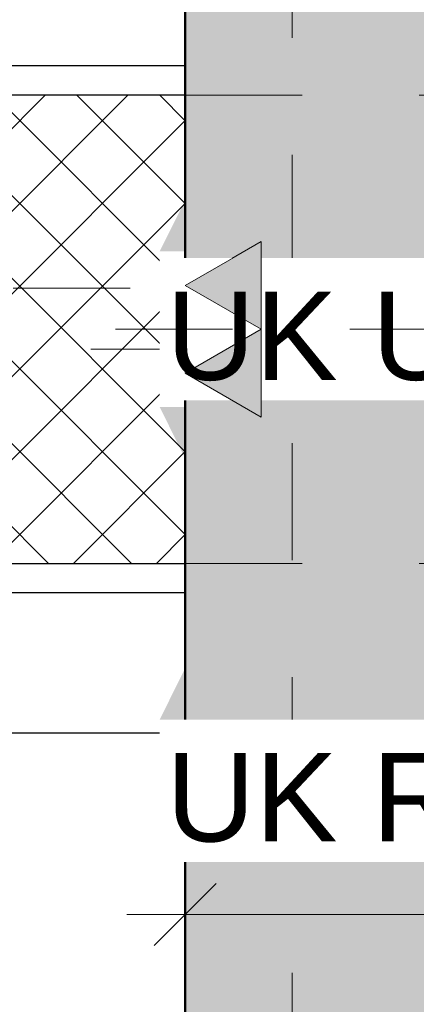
# Model space of a CAD drawing. Header units: metres. Extents: x -180 to 4, y -49 to 6.
# Tile 68 of 256: x -175.362 to -175.024, y -23.524 to -22.683. Entities that reach past the tile are written whole.
import ezdxf

# ---------------------------------------------------------------- set-up
doc = ezdxf.new("R2010")
doc.units = ezdxf.units.M
doc.header["$LTSCALE"] = 0.05
doc.header["$PDMODE"] = 1
doc.header["$PDSIZE"] = -2
for name, pattern in [('ISO-10 Strichpunktlinie', [4.699, 3.048, -0.762, 0.127, -0.762]), ('Linienart-20', [2.116531, 1.058062, -1.058469]), ('Linienart-34', [4.233, 2.116, -2.117]), ('Linienart-53', [5.291531, 3.175, -1.058062, 0.352704, -0.705764])]:
    doc.linetypes.add(name, pattern=pattern)
doc.layers.get('0').update_dxf_attribs({"lineweight": 25})
for name, color, linetype, lineweight, true_color in [('30 -33 Aussenwände- 3 Aussenstützen', 7, 'Continuous', 50, 0x0000dd), ('30 -33 Aussenwände- 7 Fassade_ Elemente', 7, 'Continuous', 9, 0x00aacc), ('30 -35 Decken- 1 Konstruktion-Träger- Stahlbeton', 7, 'Continuous', 13, 0x33aa00), ('70 -72 Beschriftung- 1 Beschriftung allgemein', 7, 'Continuous', 9, 0xff6633), ('70 -72 Beschriftung- 2 Beschriftung Bauteile', 7, 'Continuous', 9, 0x9999ff), ('70 -72 Beschriftung- 7 Detailverweise Linie', 7, 'Continuous', 9, 0x00dd00), ('70 -73 Bauteildarst.- 3 verdeckt 0.35', 4, 'Linienart-34', 35, 0x00ffff), ('70 -75 Raumstempel- 1 Raumstempel', 1, 'Continuous', 50, 0xff0000), ('70 -76 Bemaßung- 2 Allgemein', 7, 'Continuous', 5, 0x6666cc)]:
    doc.layers.add(name, color=color, linetype=linetype, lineweight=lineweight, true_color=true_color)
doc.layers.add('70 -71 Achsen- 1 Gebäudeachsen', color=7, linetype='Linienart-53', lineweight=18)
doc.layers.add('Keine', color=7, linetype='Continuous', lineweight=9)
doc.styles.add('Arial', font='arial.ttf')
doc.dimstyles.new('k+k 1_50', dxfattribs={"dimtxt": 0.100689, "dimasz": 0.05302, "dimexe": 0.05, "dimexo": 0.15, "dimgap": 0.01, "dimtad": 1, "dimdec": 3, "dimtxsty": 'Arial', "dimblk": 'VW_SLASH', "dimblk1": 'VW_SLASH', "dimblk2": 'VW_SLASH', "dimcen": 0, "dimdle": 0.05, "dimadec": 3, "dimazin": 0, "dimtfac": 0.75, "dimtdec": 3, "dimtix": 1, "dimtmove": 0, "dimatfit": 0, "dimldrblk": 'VW_SLASH-1', "dimfxl": 0.125, "dimfxlon": 1, "dimfrac": 2, "dimtolj": 1, "dimarcsym": 0})
doc.dimstyles.new('k+k_klein', dxfattribs={"dimtxt": 0.100689, "dimasz": 0.05302, "dimexe": 0.05, "dimexo": 0.15, "dimgap": 0.005, "dimtad": 1, "dimdec": 3, "dimtxsty": 'Arial', "dimblk": 'VW_SLASH-2', "dimblk1": 'VW_SLASH-2', "dimblk2": 'VW_SLASH-2', "dimcen": 0, "dimdle": 0.025, "dimadec": 3, "dimazin": 0, "dimtfac": 0.75, "dimtdec": 3, "dimtix": 1, "dimtmove": 0, "dimatfit": 0, "dimldrblk": 'VW_FILLEDARROW', "dimfxl": 0.1, "dimfxlon": 1, "dimfrac": 2, "dimtolj": 1, "dimarcsym": 0})

# ---------------------------------------------------------------- blocks, each defined once
blk = doc.blocks.new('Gruppe-16')
at = {"color": 255}
blk.add_wipeout([(-176.018, -28.19704), (-176.018, -19.94704), (-175.221, -19.94704), (-175.221, -28.19704)], dxfattribs=at).dxf.layer = '30 -33 Aussenwände- 7 Fassade_ Elemente'
blk = doc.blocks.new('Gruppe-2453')
at = {"color": 255}
blk.add_wipeout([(-176.018, -22.94704), (-176.018, -31.19704), (-175.221, -31.19704), (-175.221, -22.94704)], dxfattribs=at).dxf.layer = '30 -33 Aussenwände- 7 Fassade_ Elemente'
blk.add_wipeout([(-175.776, -23.17204), (-175.221, -23.17204), (-175.221, -30.97204), (-175.776, -30.97204), (-175.776, -31.12704), (-176.018, -31.12704), (-176.018, -23.01704), (-175.776, -23.01704)], dxfattribs=at).dxf.layer = '30 -33 Aussenwände- 7 Fassade_ Elemente'
at = {"layer": '30 -33 Aussenwände- 7 Fassade_ Elemente', "flags": 128}
blk.add_lwpolyline([(-175.776, -23.17204), (-175.221, -23.17204), (-175.221, -30.97204), (-175.776, -30.97204), (-175.776, -31.12704), (-176.018, -31.12704), (-176.018, -23.01704), (-175.776, -23.01704)], close=True, dxfattribs=at)
at = {"color": 255, "lineweight": 25}
blk.add_wipeout([(-175.521, -23.17204), (-175.221, -23.17204), (-175.221, -23.29204), (-175.521, -23.29204)], dxfattribs=at).dxf.layer = '30 -33 Aussenwände- 7 Fassade_ Elemente'
at = {"layer": '30 -33 Aussenwände- 7 Fassade_ Elemente', "lineweight": 25, "flags": 128}
blk.add_lwpolyline([(-175.521, -23.17204), (-175.221, -23.17204), (-175.221, -23.29204), (-175.521, -23.29204)], close=True, dxfattribs=at)
blk = doc.blocks.new('Gruppe-6290')
at = {"color": 255}
blk.add_wipeout([(-176.018, -22.94704), (-176.018, -19.94704), (-175.221, -19.94704), (-175.221, -22.94704)], dxfattribs=at).dxf.layer = '30 -33 Aussenwände- 7 Fassade_ Elemente'
blk.add_wipeout([(-175.776, -22.72204), (-175.221, -22.72204), (-175.221, -20.17204), (-175.776, -20.17204), (-175.776, -20.01704), (-176.018, -20.01704), (-176.018, -22.87704), (-175.776, -22.87704)], dxfattribs=at).dxf.layer = '30 -33 Aussenwände- 7 Fassade_ Elemente'
at = {"layer": '30 -33 Aussenwände- 7 Fassade_ Elemente', "flags": 128}
blk.add_lwpolyline([(-175.776, -22.72204), (-175.221, -22.72204), (-175.221, -20.17204), (-175.776, -20.17204), (-175.776, -20.01704), (-176.018, -20.01704), (-176.018, -22.87704), (-175.776, -22.87704)], close=True, dxfattribs=at)
at = {"color": 255, "lineweight": 25}
blk.add_wipeout([(-175.521, -22.72204), (-175.521, -22.60204), (-175.221, -22.60204), (-175.221, -22.72204)], dxfattribs=at).dxf.layer = '30 -33 Aussenwände- 7 Fassade_ Elemente'
at = {"layer": '30 -33 Aussenwände- 7 Fassade_ Elemente', "lineweight": 25, "flags": 128}
blk.add_lwpolyline([(-175.521, -22.72204), (-175.521, -22.60204), (-175.221, -22.60204), (-175.221, -22.72204)], close=True, dxfattribs=at)
blk = doc.blocks.new('Gruppe-9713')
at = {"layer": '30 -35 Decken- 1 Konstruktion-Träger- Stahlbeton', "color": 7, "linetype": 'Linienart-20', "lineweight": 13, "transparency": 33554687}
blk.add_line((-175.221, -11.89704), (-175.221, -30.99704), dxfattribs=at)
at = {"layer": '30 -35 Decken- 1 Konstruktion-Träger- Stahlbeton', "color": 0, "flags": 1}
for tag in ['instanceID', 'IFC_UUID']:
    blk.add_attdef(tag, (-175.621, -30.99704), '', height=0.00018, dxfattribs=at)
blk = doc.blocks.new('Gruppe-9751')
at = {"layer": '30 -35 Decken- 1 Konstruktion-Träger- Stahlbeton', "color": 7, "linetype": 'Linienart-20', "lineweight": 13, "transparency": 33554687}
for p, q in [((-175.221, -22.74704), (-160.421, -22.74704)), ((-175.221, -23.14704), (-160.421, -23.14704))]:
    blk.add_line(p, q, dxfattribs=at)
at = {"layer": '30 -35 Decken- 1 Konstruktion-Träger- Stahlbeton', "color": 7, "linetype": 'Continuous', "lineweight": 35, "transparency": 33554687, "flags": 128}
blk.add_lwpolyline([(-175.221, -22.74704), (-175.221, -23.14704)], dxfattribs=at)
at = {"layer": '30 -35 Decken- 1 Konstruktion-Träger- Stahlbeton', "color": 0, "flags": 1}
for tag in ['instanceID', 'IFC_UUID']:
    blk.add_attdef(tag, (-175.221, -23.14704), '', height=0.00018, dxfattribs=at)
blk = doc.blocks.new('Gruppe-11204')
at = {"layer": '30 -33 Aussenwände- 3 Aussenstützen', "linetype": 'Continuous', "lineweight": 9, "transparency": 33554687}
for p, q in [((-175.421, -22.89704), (-175.421, -22.99704)), ((-175.471, -22.94704), (-175.371, -22.94704))]:
    blk.add_line(p, q, dxfattribs=at)
blk = doc.blocks.new('Gruppe-11205')
at = {"color": 255, "lineweight": 25, "transparency": 33554687}
blk.add_wipeout([(-175.221, -22.74704), (-175.621, -22.74704), (-175.621, -23.14704), (-175.221, -23.14704)], dxfattribs=at).dxf.layer = '30 -33 Aussenwände- 3 Aussenstützen'
at = {"layer": '30 -33 Aussenwände- 3 Aussenstützen', "linetype": 'Continuous', "lineweight": 9, "transparency": 33554687}
h = blk.add_hatch(dxfattribs=at)
h.set_pattern_fill('Beton 1mm SRF', style=0, pattern_type=2)
h.set_pattern_definition([(45, (0, 0), (0.03535534, -0.03535534), []), (-45, (0, 0), (0.03535534, 0.03535534), [])])
h.paths.add_polyline_path([(-175.221, -22.74704), (-175.621, -22.74704), (-175.621, -23.14704), (-175.221, -23.14704)])
at = {"layer": '30 -33 Aussenwände- 3 Aussenstützen', "lineweight": 25, "transparency": 33554687, "flags": 128}
blk.add_lwpolyline([(-175.221, -22.74704), (-175.621, -22.74704), (-175.621, -23.14704), (-175.221, -23.14704)], close=True, dxfattribs=at)
at = {"layer": '30 -33 Aussenwände- 3 Aussenstützen', "transparency": 33554687}
blk.add_blockref('Gruppe-11204', (0, 0), dxfattribs=at)
blk = doc.blocks.new('Gruppe-11206')
at = {"layer": '30 -33 Aussenwände- 3 Aussenstützen', "color": 7}
blk.add_blockref('Gruppe-11205', (0, 0), dxfattribs=at)
at = {"layer": '30 -33 Aussenwände- 3 Aussenstützen', "color": 0, "flags": 1}
for tag in ['instanceID', 'IFC_UUID']:
    blk.add_attdef(tag, (-175.621, -23.14704), '', height=0.00018, dxfattribs=at)
blk = doc.blocks.new('_01-OG1_Tragwerk (2D)')
at = {"layer": '30 -33 Aussenwände- 7 Fassade_ Elemente', "color": 7}
blk.add_blockref('Gruppe-16', (0, 0), dxfattribs=at)
blk.add_blockref('Gruppe-2453', (0, 0), dxfattribs=at)
blk.add_blockref('Gruppe-6290', (0, 0), dxfattribs=at)
at = {"layer": '30 -35 Decken- 1 Konstruktion-Träger- Stahlbeton'}
for name in ['Gruppe-9713', 'Gruppe-9751']:
    blk.add_blockref(name, (0, 0), dxfattribs=at)
at = {"layer": '30 -33 Aussenwände- 3 Aussenstützen'}
blk.add_blockref('Gruppe-11206', (0, 0), dxfattribs=at)
blk = doc.blocks.new('_OG1_2D (2D)')
at = {"layer": '70 -75 Raumstempel- 1 Raumstempel', "linetype": 'Continuous', "lineweight": 0, "true_color": 0xff0000}
blk.add_hatch(color=1, dxfattribs=at).paths.add_polyline_path([(-168.02099996, -20.14704198), (-168.02099996, -23.14704198), (-160.34599996, -23.14704198), (-160.34599996, -30.99704198), (-175.22099996, -30.99704198), (-175.22099996, -20.14704198)])
at = {"layer": '70 -72 Beschriftung- 7 Detailverweise Linie', "linetype": 'ISO-10 Strichpunktlinie', "flags": 128}
for points in [[(-176.14966208, -22.912), (-176.14966208, -19.97204198), (-175.12966208, -19.97204198), (-175.12966208, -22.912)], [(-176.14966208, -31.164), (-176.14966208, -22.964), (-175.12966208, -22.964), (-175.12966208, -31.164)]]:
    blk.add_lwpolyline(points, close=True, dxfattribs=at)
at = {"layer": '70 -75 Raumstempel- 1 Raumstempel', "flags": 128}
blk.add_lwpolyline([(-168.02099996, -20.14704198), (-168.02099996, -23.14704198), (-160.34599996, -23.14704198), (-160.34599996, -30.99704198), (-175.22099996, -30.99704198), (-175.22099996, -20.14704198)], close=True, dxfattribs=at)
blk = doc.blocks.new('VW_SLASH-2')
at = {"color": 0, "linetype": 'ByBlock', "lineweight": -2, "transparency": 16777216}
blk.add_line((0.472, 0), (-1, 0), dxfattribs=at)
at = {"color": 0, "lineweight": 5, "transparency": 16777216, "flags": 128}
blk.add_lwpolyline([(0.5, 0.5), (-0.5, -0.5)], dxfattribs=at)
blk = doc.blocks.new('*D17013')
at = {"layer": '70 -76 Bemaßung- 2 Allgemein', "color": 0, "lineweight": -2}
for p, q in [((-177.168, -20.14704), (-177.318, -20.14704)), ((-177.268, -22.69402), (-177.268, -20.20006)), ((-177.168, -22.74704), (-177.318, -22.74704))]:
    blk.add_line(p, q, dxfattribs=at)
at = {"layer": 'Defpoints', "color": 0}
for p in [(-177.268, -20.14704), (-175.221, -20.14704), (-175.321, -22.74704)]:
    blk.add_point(p, dxfattribs=at)
at = {"layer": '70 -76 Bemaßung- 2 Allgemein', "color": 0, "lineweight": -2, "xscale": 0.05302001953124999, "yscale": 0.05302001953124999, "zscale": 0.05302001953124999}
for p, rotation in [((-177.268, -20.14704), 90), ((-177.268, -22.74704), 270)]:
    blk.add_blockref('VW_SLASH-2', p, dxfattribs=dict(at, rotation=rotation))
at = {"layer": '70 -76 Bemaßung- 2 Allgemein', "color": 0, "insert": (-177.33346, -21.44704), "char_height": 0.100689, "attachment_point": 5, "rotation": 90, "style": 'Arial'}
blk.add_mtext('\\A1;2,60', dxfattribs=at)
blk = doc.blocks.new('VW_FILLEDARROW')
at = {"linetype": 'Continuous', "lineweight": 0, "transparency": 16777216}
blk.add_hatch(color=0, dxfattribs=at).paths.add_polyline_path([(-2.829, 0.758), (0, 0), (-2.829, -0.758)])
at = {"color": 0, "lineweight": 5, "transparency": 16777216, "flags": 128}
blk.add_lwpolyline([(-2.829, 0.758), (0, 0), (-2.829, -0.758)], close=True, dxfattribs=at)
blk = doc.blocks.new('*D17014')
at = {"layer": '70 -76 Bemaßung- 2 Allgemein', "color": 0, "lineweight": -2}
for p, q in [((-177.168, -22.74704), (-177.318, -22.74704)), ((-177.268, -22.89402), (-177.268, -22.80006)), ((-177.168, -22.94704), (-177.318, -22.94704))]:
    blk.add_line(p, q, dxfattribs=at)
at = {"layer": 'Defpoints', "color": 0}
for p in [(-177.268, -22.74704), (-175.321, -22.74704), (-175.221, -22.94704)]:
    blk.add_point(p, dxfattribs=at)
at = {"layer": '70 -76 Bemaßung- 2 Allgemein', "color": 0, "lineweight": -2, "xscale": 0.05302001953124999, "yscale": 0.05302001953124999, "zscale": 0.05302001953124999}
for p, rotation in [((-177.268, -22.74704), 90), ((-177.268, -22.94704), 270)]:
    blk.add_blockref('VW_SLASH-2', p, dxfattribs=dict(at, rotation=rotation))
at = {"layer": '70 -76 Bemaßung- 2 Allgemein', "color": 0, "insert": (-177.3244, -22.84704), "char_height": 0.100689, "attachment_point": 5, "rotation": 90, "style": 'Arial'}
blk.add_mtext('\\A1;20', dxfattribs=at)
blk = doc.blocks.new('*D17015')
at = {"layer": '70 -76 Bemaßung- 2 Allgemein', "color": 0, "lineweight": -2}
for p, q in [((-177.168, -22.94704), (-177.318, -22.94704)), ((-177.268, -23.09402), (-177.268, -23.00006)), ((-177.168, -23.14704), (-177.318, -23.14704))]:
    blk.add_line(p, q, dxfattribs=at)
at = {"layer": 'Defpoints', "color": 0}
for p in [(-177.268, -22.94704), (-175.221, -22.94704), (-175.221, -23.14704)]:
    blk.add_point(p, dxfattribs=at)
at = {"layer": '70 -76 Bemaßung- 2 Allgemein', "color": 0, "lineweight": -2, "xscale": 0.05302001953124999, "yscale": 0.05302001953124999, "zscale": 0.05302001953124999}
for p, rotation in [((-177.268, -22.94704), 90), ((-177.268, -23.14704), 270)]:
    blk.add_blockref('VW_SLASH-2', p, dxfattribs=dict(at, rotation=rotation))
at = {"layer": '70 -76 Bemaßung- 2 Allgemein', "color": 0, "insert": (-177.3244, -23.04704), "char_height": 0.100689, "attachment_point": 5, "rotation": 90, "style": 'Arial'}
blk.add_mtext('\\A1;20', dxfattribs=at)
blk = doc.blocks.new('*D17016')
at = {"layer": '70 -76 Bemaßung- 2 Allgemein', "color": 0, "lineweight": -2}
for p, q in [((-177.168, -23.14704), (-177.318, -23.14704)), ((-177.268, -30.94402), (-177.268, -23.20006)), ((-177.168, -30.99704), (-177.318, -30.99704))]:
    blk.add_line(p, q, dxfattribs=at)
at = {"layer": 'Defpoints', "color": 0}
for p in [(-177.268, -23.14704), (-175.221, -23.14704), (-175.621, -30.99704)]:
    blk.add_point(p, dxfattribs=at)
at = {"layer": '70 -76 Bemaßung- 2 Allgemein', "color": 0, "lineweight": -2, "xscale": 0.05302001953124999, "yscale": 0.05302001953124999, "zscale": 0.05302001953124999}
for p, rotation in [((-177.268, -23.14704), 90), ((-177.268, -30.99704), 270)]:
    blk.add_blockref('VW_SLASH-2', p, dxfattribs=dict(at, rotation=rotation))
at = {"layer": '70 -76 Bemaßung- 2 Allgemein', "color": 0, "insert": (-177.33346, -27.07204), "char_height": 0.100689, "attachment_point": 5, "rotation": 90, "style": 'Arial'}
blk.add_mtext('\\A1;7,85', dxfattribs=at)
blk = doc.blocks.new('VW_SLASH')
at = {"color": 0, "linetype": 'ByBlock', "lineweight": -2, "transparency": 16777216}
blk.add_line((0.943, 0), (-1, 0), dxfattribs=at)
at = {"color": 0, "lineweight": 20, "transparency": 16777216, "flags": 128}
blk.add_lwpolyline([(0.5, 0.5), (-0.5, -0.5)], dxfattribs=at)
blk = doc.blocks.new('*D18939')
at = {"layer": '70 -76 Bemaßung- 2 Allgemein', "color": 0, "lineweight": -2}
for p, q in [((-175.221, -23.32204), (-175.221, -23.49704)), ((-168.021, -23.32204), (-168.021, -23.49704)), ((-168.07402, -23.44704), (-175.16798, -23.44704))]:
    blk.add_line(p, q, dxfattribs=at)
at = {"layer": 'Defpoints', "color": 0}
for p in [(-168.021, -22.74704), (-175.221, -23.14704), (-175.221, -23.44704)]:
    blk.add_point(p, dxfattribs=at)
at = {"layer": '70 -76 Bemaßung- 2 Allgemein', "color": 0, "lineweight": -2, "xscale": 0.05302001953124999, "yscale": 0.05302001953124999, "zscale": 0.05302001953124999, "rotation": 180}
blk.add_blockref('VW_SLASH', (-175.221, -23.44704), dxfattribs=at)
at = {"layer": '70 -76 Bemaßung- 2 Allgemein', "color": 0, "lineweight": -2, "xscale": 0.05302001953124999, "yscale": 0.05302001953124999, "zscale": 0.05302001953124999}
blk.add_blockref('VW_SLASH', (-168.021, -23.44704), dxfattribs=at)
at = {"layer": '70 -76 Bemaßung- 2 Allgemein', "color": 0, "insert": (-171.50375, -23.35608), "char_height": 0.100689, "attachment_point": 5, "style": 'Arial'}
blk.add_mtext('\\A1;7,20', dxfattribs=at)
blk = doc.blocks.new('VW_SLASH-1')
at = {"color": 0, "linetype": 'ByBlock', "lineweight": -2, "transparency": 16777216}
blk.add_line((0.943, 0), (-1, 0), dxfattribs=at)
at = {"color": 0, "lineweight": 5, "transparency": 16777216, "flags": 128}
blk.add_lwpolyline([(0.5, 0.5), (-0.5, -0.5)], dxfattribs=at)
blk = doc.blocks.new('*D18942')
at = {"layer": '70 -76 Bemaßung- 2 Allgemein', "color": 0, "lineweight": -2}
for p, q in [((-175.221, -23.62204), (-175.221, -23.79704)), ((-167.871, -23.62204), (-167.871, -23.79704)), ((-167.92402, -23.74704), (-175.16798, -23.74704))]:
    blk.add_line(p, q, dxfattribs=at)
at = {"layer": 'Defpoints', "color": 0}
for p in [(-167.871, -23.14704), (-175.221, -23.44704), (-175.221, -23.74704)]:
    blk.add_point(p, dxfattribs=at)
at = {"layer": '70 -76 Bemaßung- 2 Allgemein', "color": 0, "lineweight": -2, "xscale": 0.05302001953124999, "yscale": 0.05302001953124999, "zscale": 0.05302001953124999, "rotation": 180}
blk.add_blockref('VW_SLASH', (-175.221, -23.74704), dxfattribs=at)
at = {"layer": '70 -76 Bemaßung- 2 Allgemein', "color": 0, "lineweight": -2, "xscale": 0.05302001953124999, "yscale": 0.05302001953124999, "zscale": 0.05302001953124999}
blk.add_blockref('VW_SLASH', (-167.871, -23.74704), dxfattribs=at)
at = {"layer": '70 -76 Bemaßung- 2 Allgemein', "color": 0, "insert": (-171.50375, -23.65608), "char_height": 0.100689, "attachment_point": 5, "style": 'Arial'}
blk.add_mtext('\\A1;7,35', dxfattribs=at)
blk = doc.blocks.new('Gruppe-16153')
at = {"layer": '70 -76 Bemaßung- 2 Allgemein', "color": 7, "linetype": 'Continuous'}
blk.add_solid([(-175.24289, -22.61352), (-175.17629, -22.74704), (-175.10937, -22.6136)], dxfattribs=at)
blk = doc.blocks.new('Gruppe-16154')
at = {"layer": '70 -76 Bemaßung- 2 Allgemein', "color": 7, "linetype": 'Continuous'}
for points in [[(-175.24289, -22.88056), (-175.17629, -22.74704), (-175.10937, -22.88049)], [(-175.24289, -23.01352), (-175.17629, -23.14704), (-175.10937, -23.0136)]]:
    blk.add_solid(points, dxfattribs=at)
at = {"color": 255}
blk.add_wipeout([(-175.24289, -23.0079), (-174.21438, -23.0079), (-174.21438, -22.88619), (-175.24289, -22.88619)], dxfattribs=at).dxf.layer = '70 -76 Bemaßung- 2 Allgemein'
at = {"layer": '70 -76 Bemaßung- 2 Allgemein', "insert": (-174.21438, -23.00437), "char_height": 0.0755165, "attachment_point": 9, "line_spacing_factor": 0.973705, "style": 'Arial'}
blk.add_mtext('UK UZ +7,80m/3,00m', dxfattribs=at)
blk = doc.blocks.new('Gruppe-16155')
at = {"layer": '70 -76 Bemaßung- 2 Allgemein', "color": 7, "linetype": 'Continuous'}
blk.add_solid([(-175.24289, -23.28056), (-175.17629, -23.14704), (-175.10937, -23.28049)], dxfattribs=at)
at = {"color": 255}
blk.add_wipeout([(-175.24289, -23.40227), (-174.2026, -23.40227), (-174.2026, -23.28056), (-175.24289, -23.28056)], dxfattribs=at).dxf.layer = '70 -76 Bemaßung- 2 Allgemein'
at = {"layer": '70 -76 Bemaßung- 2 Allgemein', "insert": (-174.2026, -23.39874), "char_height": 0.0755165, "attachment_point": 9, "line_spacing_factor": 0.973705, "style": 'Arial'}
blk.add_mtext('UK RD +8,34m/3,54m', dxfattribs=at)
blk = doc.blocks.new('Gruppe-16320')
at = {"layer": '70 -73 Bauteildarst.- 3 verdeckt 0.35'}
blk.add_blockref('Gruppe-16153', (0, 0), dxfattribs=at)
at = {"layer": '70 -72 Beschriftung- 1 Beschriftung allgemein'}
blk.add_blockref('Gruppe-16154', (0, 0), dxfattribs=at)
at = {"layer": '70 -73 Bauteildarst.- 3 verdeckt 0.35'}
blk.add_blockref('Gruppe-16155', (0, 0), dxfattribs=at)
blk = doc.blocks.new('*D20130')
at = {"layer": '70 -76 Bemaßung- 2 Allgemein', "color": 0, "lineweight": -2}
for p, q in [((-175.221, -23.93194), (-175.221, -24.08194)), ((-172.966, -23.93194), (-172.966, -24.08194)), ((-173.01902, -24.03194), (-175.16798, -24.03194))]:
    blk.add_line(p, q, dxfattribs=at)
at = {"layer": 'Defpoints', "color": 0}
for p in [(-175.221, -22.74704), (-172.966, -22.74704), (-175.221, -24.03194)]:
    blk.add_point(p, dxfattribs=at)
at = {"layer": '70 -76 Bemaßung- 2 Allgemein', "color": 0, "lineweight": -2, "xscale": 0.05302001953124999, "yscale": 0.05302001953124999, "zscale": 0.05302001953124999, "rotation": 180}
blk.add_blockref('VW_SLASH-2', (-175.221, -24.03194), dxfattribs=at)
at = {"layer": '70 -76 Bemaßung- 2 Allgemein', "color": 0, "lineweight": -2, "xscale": 0.05302001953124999, "yscale": 0.05302001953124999, "zscale": 0.05302001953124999}
blk.add_blockref('VW_SLASH-2', (-172.966, -24.03194), dxfattribs=at)
at = {"layer": '70 -76 Bemaßung- 2 Allgemein', "color": 0, "insert": (-174.0935, -23.94975), "char_height": 0.1006887, "attachment_point": 5, "style": 'Arial'}
blk.add_mtext('\\A1;2,25\\S5^ ;', dxfattribs=at)
blk = doc.blocks.new('Gruppe-16693')
at = {"layer": '70 -72 Beschriftung- 2 Beschriftung Bauteile', "linetype": 'Continuous', "lineweight": 0}
for points in [[(-175.15605, -22.94704), (-175.221, -22.90954), (-175.15605, -22.87204)], [(-175.15605, -23.02204), (-175.221, -22.98454), (-175.15605, -22.94704)]]:
    blk.add_hatch(color=254, dxfattribs=at).paths.add_polyline_path(points)
at = {"layer": '70 -72 Beschriftung- 2 Beschriftung Bauteile', "linetype": 'Continuous', "lineweight": 9, "flags": 128}
for points in [[(-175.15605, -22.94704), (-175.221, -22.90954), (-175.15605, -22.87204)], [(-175.15605, -23.02204), (-175.221, -22.98454), (-175.15605, -22.94704)]]:
    blk.add_lwpolyline(points, close=True, dxfattribs=at)
at = {"layer": '70 -72 Beschriftung- 2 Beschriftung Bauteile', "linetype": 'Continuous', "lineweight": 5}
blk.add_point((-175.221, -22.94704), dxfattribs=at)
blk = doc.blocks.new('_Achsen (3D)')
at = {"layer": '70 -71 Achsen- 1 Gebäudeachsen', "transparency": 33554687}
blk.add_line((-179.668, -22.94704), (3.826, -22.94704), dxfattribs=at)
blk = doc.blocks.new('Gruppe-15272')
at = {"layer": '70 -76 Bemaßung- 2 Allgemein'}
for base, p1, p2, text, picture, middle in [((-177.26799996, -20.14704198), (-175.32099996, -22.74704198), (-175.22099996, -20.14704198), '2,60', '*D17013', (-177.3334635, -21.44704198)), ((-177.26799996, -22.74704198), (-175.22099996, -22.94704198), (-175.32099996, -22.74704198), '20', '*D17014', (-177.32440152, -22.84704198)), ((-177.26799996, -22.94704198), (-175.22099996, -23.14704198), (-175.22099996, -22.94704198), '20', '*D17015', (-177.32440152, -23.04704198)), ((-177.26799996, -23.14704198), (-175.62099996, -30.99704198), (-175.22099996, -23.14704198), '7,85', '*D17016', (-177.3334635, -27.07204198))]:
    dim = blk.add_linear_dim(base=base, p1=p1, p2=p2, angle=270, text=text, dimstyle='k+k_klein', override={"dimtxt": 0.100689, "dimgap": 0.005, "dimdec": 8, "dimpost": '<>', "dimtxsty": 'Arial', "dimtmove": 2}, dxfattribs=at)
    dim.commit()
    dim.dimension.update_dxf_attribs({"geometry": picture, "text_midpoint": middle})
blk = doc.blocks.new('Gruppe-15586')
at = {"layer": '70 -76 Bemaßung- 2 Allgemein'}
dim = blk.add_linear_dim(base=(-175.221, -23.44704), p1=(-168.021, -22.74704), p2=(-175.221, -23.14704), text='7,20', dimstyle='k+k 1_50', override={"dimtxt": 0.100689, "dimgap": 0.01, "dimpost": '<>', "dimtxsty": 'Arial', "dimtmove": 2}, dxfattribs=at)
dim.commit()
dim.dimension.update_dxf_attribs({"geometry": '*D18939', "text_midpoint": (-171.50375, -23.35608), "dimtype": 160})
blk = doc.blocks.new('Gruppe-15587')
at = {"layer": '70 -76 Bemaßung- 2 Allgemein'}
dim = blk.add_linear_dim(base=(-175.221, -23.74704), p1=(-167.871, -23.14704), p2=(-175.221, -23.44704), text='7,35', dimstyle='k+k 1_50', override={"dimtxt": 0.100689, "dimgap": 0.01, "dimpost": '<>', "dimtxsty": 'Arial', "dimtmove": 2}, dxfattribs=at)
dim.commit()
dim.dimension.update_dxf_attribs({"geometry": '*D18942', "text_midpoint": (-171.50375, -23.65608), "dimtype": 160})
blk = doc.blocks.new('_OG1_2D Bemaßung_ Beschriftung (2D)')
at = {"layer": '70 -76 Bemaßung- 2 Allgemein'}
for name in ['Gruppe-15272', 'Gruppe-15586', 'Gruppe-15587']:
    blk.add_blockref(name, (0, 0), dxfattribs=at)
at = {"layer": '30 -35 Decken- 1 Konstruktion-Träger- Stahlbeton', "color": 7}
blk.add_blockref('Gruppe-16320', (0, 0), dxfattribs=at)
at = {"layer": '70 -72 Beschriftung- 1 Beschriftung allgemein', "color": 7}
blk.add_blockref('Gruppe-16693', (0, 0), dxfattribs=at)
at = {"layer": '70 -76 Bemaßung- 2 Allgemein'}
dim = blk.add_linear_dim(base=(-175.22099996, -24.03194408), p1=(-172.96599996, -22.74704198), p2=(-175.22099996, -22.74704198), text='2,25\\S5^ ;', dimstyle='k+k_klein', override={"dimtxt": 0.100689, "dimgap": 0.005, "dimdec": 8, "dimpost": '<>', "dimtxsty": 'Arial', "dimtmove": 2}, dxfattribs=at)
dim.commit()
dim.dimension.update_dxf_attribs({"geometry": '*D20130', "text_midpoint": (-174.09349996, -23.94974944)})

msp = doc.modelspace()

# ---------------------------------------------------------------- block references
at = {"layer": 'Keine', "color": 1}
msp.add_blockref('_01-OG1_Tragwerk (2D)', (0, 0), dxfattribs=at)

# ---------------------------------------------------------------- next in the draw order: block references
msp.add_blockref('_OG1_2D (2D)', (0, 0), dxfattribs=at)

# ---------------------------------------------------------------- next in the draw order: block references
msp.add_blockref('_OG1_2D Bemaßung_ Beschriftung (2D)', (0, 0), dxfattribs=at)

# ---------------------------------------------------------------- next in the draw order: block references
msp.add_blockref('_Achsen (3D)', (0, 0), dxfattribs=at)

doc.saveas('drawing.dxf')
